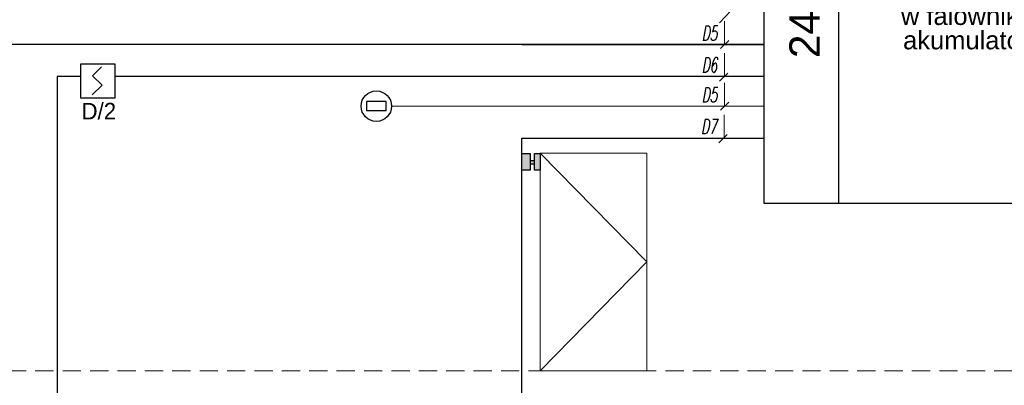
# Model space of a CAD drawing. Header units: millimetres. Extents: x 509 to 36614, y 492 to 3401.
# Tile 24 of 41: x 25214 to 26831, y 1651 to 2252. Entities that reach past the tile are written whole.
import ezdxf
from ezdxf.enums import TextEntityAlignment as Align

# ---------------------------------------------------------------- set-up
doc = ezdxf.new("R2010")
doc.units = ezdxf.units.MM
doc.linetypes.add('BUR', pattern=[4.5, 3, -1.5])
for name, color, linetype, lineweight in [('CP_FRAME', 217, 'Continuous', 70), ('mcr opis', 7, 'Continuous', 18), ('mcr opis przewodów', 6, 'Continuous', 18), ('mcr przewody el', 30, 'Continuous', 18), ('RAMKA 100', 198, 'Continuous', 15)]:
    doc.layers.add(name, color=color, linetype=linetype, lineweight=lineweight)
for name, color, linetype in [('mapp-system', 7, 'Continuous'), ('mcr_automatyka', 30, 'Continuous'), ('SIEMENS_adres', 7, 'Continuous'), ('SIEMENS_adres_csp', 7, 'Continuous'), ('SIEMENS_czujki', 1, 'Continuous'), ('SIEMENS_grupa', 5, 'Continuous'), ('SIEMENS_komentarze', 7, 'Continuous')]:
    doc.layers.add(name, color=color, linetype=linetype)
doc.styles.add('ARIAL', font='arial.ttf')
doc.styles.add('MtXpl_romans_shx', font='romans.shx')
doc.styles.add('OPS_Arial', font='txt')
doc.styles.get("Standard").update_dxf_attribs({"font": 'ARIAL.TTF'})
doc.styles.add('WYMIAR', font='romans.shx', dxfattribs={"width": 0.6})

# ---------------------------------------------------------------- blocks, each defined once
blk = doc.blocks.new('*U130')
for p, q in [((7.6, 28.6), (-10.5, 10.5)), ((-10.5, 10.5), (8.7, -8.7)), ((8.7, -8.7), (-11.1, -28.4))]:
    blk.add_line(p, q)
blk.add_lwpolyline([(-34.5, 34.5), (34.5, 34.5), (34.5, -34.5), (-34.5, -34.5)], close=True)
at = {"flags": 9}
blk.add_attdef('NAZWA', (-58.3, 81.4), '', height=22, dxfattribs=at)
at = {"layer": 'SIEMENS_adres', "style": 'ARIAL', "width": 0.7, "flags": 8}
blk.add_attdef('ADRES', text='', height=26, dxfattribs=at).set_placement((8.7, 57.1), align=Align.MIDDLE_LEFT)
at = {"layer": 'SIEMENS_adres_csp', "style": 'MtXpl_romans_shx', "flags": 8}
blk.add_attdef('CSP', text='', height=15.6, dxfattribs=at).set_placement((-41.4, 26.4), align=Align.MIDDLE_RIGHT)
at = {"layer": 'SIEMENS_grupa', "style": 'ARIAL', "width": 0.7, "flags": 8}
blk.add_attdef('GRUPA', text='', height=26, dxfattribs=at).set_placement((0, -45.7), align=Align.TOP_CENTER)
at = {"layer": 'SIEMENS_komentarze', "style": 'MtXpl_romans_shx', "flags": 1}
blk.add_attdef('PARAMETR', (-210.6, -12.1), '', height=22, dxfattribs=at)
at = {"layer": 'SIEMENS_komentarze', "style": 'MtXpl_romans_shx'}
blk.add_attdef('UWAGI', (40.4, -11.2), '', height=22, dxfattribs=at)

msp = doc.modelspace()

# ---------------------------------------------------------------- hatches: boundary and pattern name
at = {"transparency": 33554607}
h = msp.add_hatch(color=256, dxfattribs=at)
h.dxf.hatch_style = 1
h.set_gradient(color1=(0, 0, 255), color2=(0, 0, 228), one_color=1, tint=0.44995, name='CYLINDER')
h.paths.add_polyline_path([(26059.369, 2004.019), (26068.354, 2004.019), (26068.354, 2031.479), (26059.369, 2031.479)])
h.paths.add_polyline_path([(26051.816, 2004.019), (26051.816, 2031.479), (26038.397, 2031.479), (26038.397, 2004.019)])
h.paths.add_polyline_path([(26051.816, 2014.618), (26059.369, 2014.618), (26059.369, 2019.506), (26051.816, 2019.506)])

# ---------------------------------------------------------------- linework, layer by layer
for points in [[(26038.397, 2004.019), (26038.397, 2031.479), (26051.816, 2031.479), (26051.816, 2004.019)], [(26059.369, 2004.019), (26059.369, 2031.479), (26068.354, 2031.479), (26068.354, 2004.019)], [(26059.369, 2014.618), (26059.369, 2019.506), (26051.816, 2019.506), (26051.816, 2014.618)]]:
    msp.add_lwpolyline(points, close=True)
at = {"layer": 'CP_FRAME', "color": 7, "lineweight": 18}
msp.add_lwpolyline([(26068.354, 2032.47), (26243.748, 2032.47), (26243.748, 1674.364), (26068.354, 1674.364)], close=True, dxfattribs=at)
msp.add_lwpolyline([(26068.354, 2032.47), (26243.748, 1853.417), (26068.354, 1674.364)], dxfattribs=at)
at = {"layer": 'CP_FRAME', "color": 7, "linetype": 'BUR', "lineweight": 18, "ltscale": 10}
msp.add_lwpolyline([(27609.213, 1674.364), (24747.594, 1674.364)], dxfattribs=at)
at = {"layer": 'mapp-system'}
for p, q in [((25313.78, 2158.107), (25275.293, 2158.107)), ((25275.293, 2158.107), (25275.293, 1535.215)), ((25428.717, 2158.107), (25369.994, 2158.107)), ((26436.53, 2158.107), (25428.717, 2158.107))]:
    msp.add_line(p, q, dxfattribs=at)
for points in [[(26436.53, 2210.839), (25099.404, 2210.839), (25099.404, 1964.048)], [(26038.397, 1626.667), (26038.397, 1626.667), (26038.397, 1626.667), (26038.397, 2056.847)]]:
    msp.add_lwpolyline(points, dxfattribs=at)
at = {"layer": 'mapp-system', "extrusion": (0, 0, -1)}
for points in [[(-26038.397, 2210.839), (-26038.397, 2210.839), (-26436.53, 2210.839)], [(-26038.397, 2056.847), (-26038.397, 2056.847), (-26436.53, 2056.847)]]:
    msp.add_lwpolyline(points, dxfattribs=at)
at = {"layer": 'mcr opis przewodów', "lineweight": 9}
for p, q in [((26391.166, 2276.358), (26363.089, 2246.453)), ((26371.412, 2249.238), (26371.412, 2210.839)), ((26371.412, 2249.238), (26371.412, 2210.839)), ((26378.2, 2217.627), (26364.624, 2204.051)), ((26371.412, 2196.506), (26371.412, 2158.107)), ((26376.665, 2163.981), (26363.089, 2150.405)), ((26371.412, 2147.94), (26371.412, 2109.542)), ((26378.2, 2116.33), (26364.624, 2102.754)), ((26370.497, 2095.245), (26370.497, 2056.847)), ((26375.751, 2062.721), (26362.175, 2049.145))]:
    msp.add_line(p, q, dxfattribs=at)
at = {"layer": 'mcr przewody el', "color": 10, "lineweight": 9, "ltscale": 20}
msp.add_line((25824.407, 2109.542), (26436.53, 2109.542), dxfattribs=at)
at = {"layer": 'mcr_automatyka'}
msp.add_lwpolyline([(26436.53, 2592.222), (27080.95, 2592.222), (27080.95, 1949.676), (26436.53, 1949.676)], close=True, dxfattribs=at)
at = {"layer": 'mcr_automatyka', "color": 30, "ltscale": 300}
msp.add_lwpolyline([(25815.489, 2116.915), (25783.326, 2116.915), (25783.326, 2102.168), (25815.489, 2102.168)], close=True, dxfattribs=at)
msp.add_circle((25799.407, 2109.542), 25, dxfattribs=at)

# ---------------------------------------------------------------- block references
at = {"layer": 'SIEMENS_czujki', "xscale": 0.8133694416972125, "yscale": 0.8133694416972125, "zscale": 0.8133694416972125}
msp.add_blockref('*U130', (25341.933, 2150.95), dxfattribs=at)

# ---------------------------------------------------------------- texts
at = {"layer": 'mcr opis przewodów', "lineweight": 9, "style": 'WYMIAR', "oblique": 10, "width": 0.6}
for s, p in [('D5', (26333.697, 2217.445)), ('D6', (26333.697, 2165.076)), ('D5', (26333.697, 2116.148)), ('D7', (26332.782, 2063.815))]:
    msp.add_text(s, height=24.2409, dxfattribs=at).set_placement(p)
at = {"layer": 'RAMKA 100', "color": 1, "lineweight": 25, "insert": (25343.606, 2114.941), "char_height": 27.2874, "width": 304.35277, "attachment_point": 2, "style": 'OPS_Arial'}
msp.add_mtext('D/2 ', dxfattribs=at)

# ---------------------------------------------------------------- next in the draw order: texts
at = {"layer": 'mcr opis', "insert": (26632.417, 2392.998), "char_height": 30, "width": 271.54505, "attachment_point": 1, "line_spacing_factor": 0.8, "bg_fill": 2}
msp.add_mtext('\\pxqc;centrala zasilająco-sterująca\\Pwyposażona w falownik i akumulator', dxfattribs=at)
at = {"layer": 'mcr opis', "insert": (26477.821, 2188.467), "char_height": 49.9868, "width": 1113.99114, "attachment_point": 1, "rotation": 90, "line_spacing_factor": 0.8, "bg_fill": 2}
msp.add_mtext('24V', dxfattribs=at)

# ---------------------------------------------------------------- next in the draw order: linework, layer by layer
at = {"layer": 'mcr_automatyka'}
msp.add_line((26558.53, 2592.222), (26558.53, 1949.676), dxfattribs=at)

doc.saveas('drawing.dxf')
